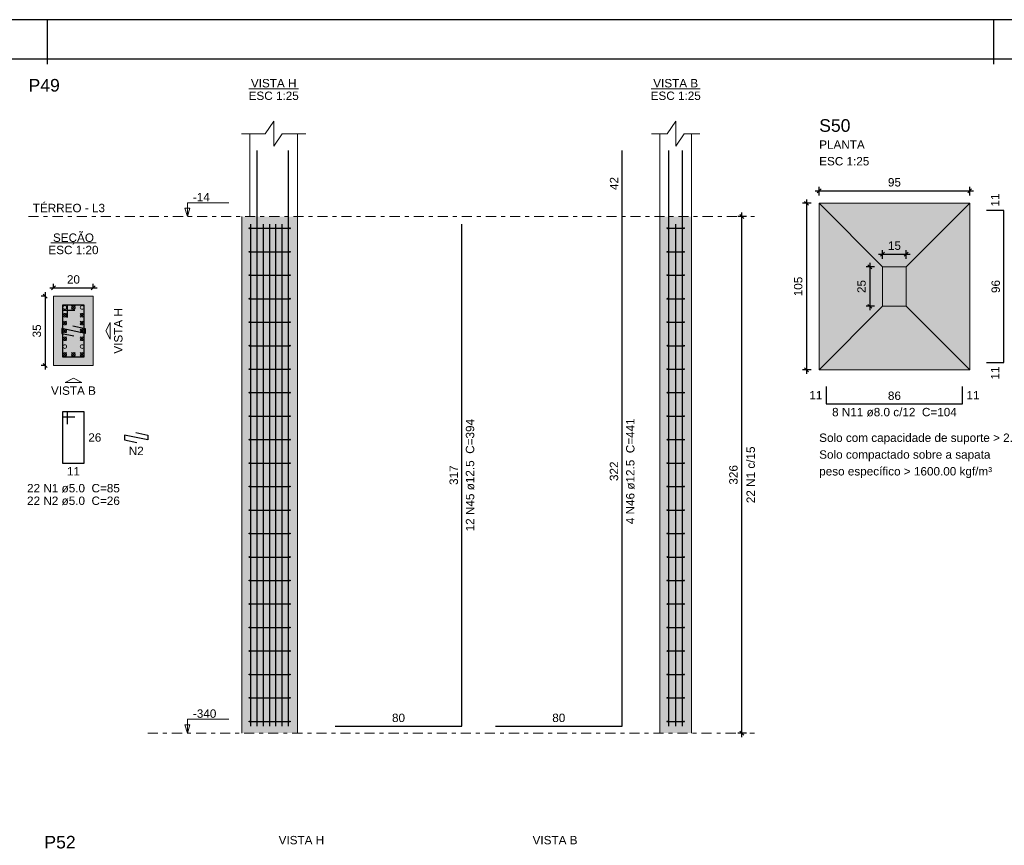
# Model space of a CAD drawing. Header units: millimetres. Extents: x 0 to 119, y 0 to 84.
# Tile 8 of 16: x 20 to 45, y 63 to 84. Entities that reach past the tile are written whole.
import ezdxf

# ---------------------------------------------------------------- set-up
doc = ezdxf.new("R2010")
doc.units = ezdxf.units.MM
doc.header["$MEASUREMENT"] = 0
doc.linetypes.add('DASHDOT', pattern=[2.54, 1.27, -0.635, 0, -0.635])
doc.linetypes.add('NULL', pattern=[0])
doc.layers.get('0').update_dxf_attribs({"lineweight": 18})
for name, color, linetype, lineweight in [('Descrição da armadura', 7, 'Continuous', 0), ('DT-Armadura', 2, 'Continuous', 30), ('DT-Barras na forma', 2, 'Continuous', 30), ('DT-Barras no corte', 5, 'Continuous', 5), ('DT-Barras rebatidas', 2, 'Continuous', 30), ('DT-Cotas', 9, 'Continuous', 5), ('DT-Estribos na forma', 2, 'Continuous', 30), ('DT-Forma', 5, 'Continuous', 5), ('DT-Hachura sapatas em planta', 43, 'Continuous', 5), ('DT-Hachura seção pilares', 254, 'Continuous', 5), ('DT-Hachura vista pilares', 254, 'Continuous', 5), ('DT-Pontilhado', 9, 'DASHDOT', 5), ('DT-Textos', 7, 'Continuous', 5), ('DT-Título', 3, 'Continuous', 20), ('Textos armaduras', 7, 'Continuous', 0)]:
    doc.layers.add(name, color=color, linetype=linetype, lineweight=lineweight)
doc.layers.add('SEDUC_MARF', color=1, linetype='Continuous')
doc.layers.add('SEDUC_MARGG', color=7, linetype='Continuous')
doc.styles.add('Arial', font='txt')
doc.dimstyles.new('UM_20.000000', dxfattribs={"dimtxt": 0.18, "dimasz": 0.1, "dimexe": 0.1, "dimexo": 0.2, "dimgap": 0, "dimtad": 1, "dimtih": 1, "dimtoh": 1, "dimdec": 1, "dimlfac": 20, "dimzin": 0, "dimdsep": 46, "dimtxsty": 'Standard', "dimcen": 0.09, "dimdle": 0.1, "dimadec": 1, "dimazin": 2, "dimtfac": 1, "dimtdec": 4, "dimtofl": 0, "dimtmove": 0, "dimatfit": 3, "dimfxl": 1, "dimtolj": 1, "dimarcsym": 0})
doc.dimstyles.new('UM_25.000000', dxfattribs={"dimtxt": 0.18, "dimasz": 0.1, "dimexe": 0.1, "dimexo": 0.2, "dimgap": 0, "dimtad": 1, "dimtih": 1, "dimtoh": 1, "dimdec": 1, "dimlfac": 25, "dimzin": 0, "dimdsep": 46, "dimtxsty": 'Standard', "dimcen": 0.09, "dimdle": 0.1, "dimadec": 1, "dimazin": 2, "dimtfac": 1, "dimtdec": 4, "dimtofl": 0, "dimtmove": 0, "dimatfit": 3, "dimfxl": 1, "dimtolj": 1, "dimarcsym": 0})

# ---------------------------------------------------------------- blocks, each defined once
blk = doc.blocks.new('_Oblique')
at = {"color": 0, "linetype": 'ByBlock', "lineweight": -2}
blk.add_line((-0.5, -0.5), (0.5, 0.5), dxfattribs=at)
blk = doc.blocks.new('*D6')
at = {"layer": 'Defpoints', "color": 0}
for p in [(21.166567, 77.119735), (20.954767, 75.369735), (21.166567, 75.369735)]:
    blk.add_point(p, dxfattribs=at)
at = {"layer": 'DT-Cotas', "color": 0, "lineweight": -2}
for p, q in [((20.966567, 77.119735), (20.854767, 77.119735)), ((20.954767, 77.219735), (20.954767, 75.269735)), ((20.966567, 75.369735), (20.854767, 75.369735))]:
    blk.add_line(p, q, dxfattribs=at)
at = {"layer": 'DT-Cotas', "color": 0, "lineweight": -2, "xscale": 0.1, "yscale": 0.1, "zscale": 0.1}
for p, rotation in [((20.954767, 77.119735), 90), ((20.954767, 75.369735), 270)]:
    blk.add_blockref('_Oblique', p, dxfattribs=dict(at, rotation=rotation))
at = {"layer": 'DT-Cotas', "color": 7, "insert": (20.742967, 76.244735), "char_height": 0.2118, "attachment_point": 5, "rotation": 90, "style": 'Arial'}
blk.add_mtext('\\A1;35', dxfattribs=at)
blk = doc.blocks.new('*D7')
at = {"layer": 'Defpoints', "color": 0}
for p in [(21.166567, 77.119735), (22.166567, 77.331535), (22.166567, 77.119735)]:
    blk.add_point(p, dxfattribs=at)
at = {"layer": 'DT-Cotas', "color": 0, "lineweight": -2}
for p, q in [((21.166567, 77.319735), (21.166567, 77.431535)), ((22.166567, 77.319735), (22.166567, 77.431535)), ((21.066567, 77.331535), (22.266567, 77.331535))]:
    blk.add_line(p, q, dxfattribs=at)
at = {"layer": 'DT-Cotas', "color": 0, "lineweight": -2, "xscale": 0.1, "yscale": 0.1, "zscale": 0.1, "rotation": 180}
blk.add_blockref('_Oblique', (21.166567, 77.331535), dxfattribs=at)
at = {"layer": 'DT-Cotas', "color": 0, "lineweight": -2, "xscale": 0.1, "yscale": 0.1, "zscale": 0.1}
blk.add_blockref('_Oblique', (22.166567, 77.331535), dxfattribs=at)
at = {"layer": 'DT-Cotas', "color": 7, "insert": (21.666567, 77.543335), "char_height": 0.2118, "attachment_point": 5, "rotation": 0.0057296, "style": 'Arial'}
blk.add_mtext('\\A1;20', dxfattribs=at)
blk = doc.blocks.new('*D8')
at = {"layer": 'Defpoints', "color": 0}
for p in [(38.547778, 79.131835), (38.865478, 79.131835), (38.865478, 66.091835)]:
    blk.add_point(p, dxfattribs=at)
at = {"layer": 'DT-Cotas', "color": 0, "lineweight": -2}
for p, q in [((38.665478, 79.131835), (38.447778, 79.131835)), ((38.547778, 65.991835), (38.547778, 79.231835)), ((38.665478, 66.091835), (38.447778, 66.091835))]:
    blk.add_line(p, q, dxfattribs=at)
at = {"layer": 'DT-Cotas', "color": 0, "lineweight": -2, "xscale": 0.1, "yscale": 0.1, "zscale": 0.1}
for p, rotation in [((38.547778, 79.131835), 90), ((38.547778, 66.091835), 270)]:
    blk.add_blockref('_Oblique', p, dxfattribs=dict(at, rotation=rotation))
at = {"layer": 'DT-Cotas', "color": 7, "insert": (38.335978, 72.611835), "char_height": 0.2118, "attachment_point": 5, "rotation": 90, "style": 'Arial'}
blk.add_mtext('\\A1;326', dxfattribs=at)
blk = doc.blocks.new('*D9')
at = {"layer": 'Defpoints', "color": 0}
for p in [(38.547778, 79.131835), (38.865478, 79.131835), (38.865478, 66.091835)]:
    blk.add_point(p, dxfattribs=at)
at = {"layer": 'DT-Cotas', "color": 0, "lineweight": -2}
for p, q in [((38.665478, 79.131835), (38.447778, 79.131835)), ((38.547778, 65.991835), (38.547778, 79.231835)), ((38.665478, 66.091835), (38.447778, 66.091835))]:
    blk.add_line(p, q, dxfattribs=at)
at = {"layer": 'DT-Cotas', "color": 0, "lineweight": -2, "xscale": 0.1, "yscale": 0.1, "zscale": 0.1}
for p, rotation in [((38.547778, 79.131835), 90), ((38.547778, 66.091835), 270)]:
    blk.add_blockref('_Oblique', p, dxfattribs=dict(at, rotation=rotation))
blk = doc.blocks.new('*D21')
at = {"layer": 'Defpoints', "color": 0}
for p in [(40.500878, 79.465408), (40.183178, 75.265408), (40.500878, 75.265408)]:
    blk.add_point(p, dxfattribs=at)
at = {"layer": 'DT-Cotas', "color": 0, "lineweight": -2}
for p, q in [((40.300878, 79.465408), (40.083178, 79.465408)), ((40.183178, 79.565408), (40.183178, 75.165408)), ((40.300878, 75.265408), (40.083178, 75.265408))]:
    blk.add_line(p, q, dxfattribs=at)
at = {"layer": 'DT-Cotas', "color": 0, "lineweight": -2, "xscale": 0.1, "yscale": 0.1, "zscale": 0.1}
for p, rotation in [((40.183178, 79.465408), 90), ((40.183178, 75.265408), 270)]:
    blk.add_blockref('_Oblique', p, dxfattribs=dict(at, rotation=rotation))
at = {"layer": 'DT-Cotas', "color": 7, "insert": (39.971378, 77.365408), "char_height": 0.2118, "attachment_point": 5, "rotation": 90, "style": 'Arial'}
blk.add_mtext('\\A1;105', dxfattribs=at)
blk = doc.blocks.new('*D22')
at = {"layer": 'Defpoints', "color": 0}
for p in [(44.300878, 79.783108), (40.500878, 79.465408), (44.300878, 79.465408)]:
    blk.add_point(p, dxfattribs=at)
at = {"layer": 'DT-Cotas', "color": 0, "lineweight": -2}
for p, q in [((40.500878, 79.665408), (40.500878, 79.883108)), ((44.300878, 79.665408), (44.300878, 79.883108)), ((40.400878, 79.783108), (44.400878, 79.783108))]:
    blk.add_line(p, q, dxfattribs=at)
at = {"layer": 'DT-Cotas', "color": 0, "lineweight": -2, "xscale": 0.1, "yscale": 0.1, "zscale": 0.1, "rotation": 180}
blk.add_blockref('_Oblique', (40.500878, 79.783108), dxfattribs=at)
at = {"layer": 'DT-Cotas', "color": 0, "lineweight": -2, "xscale": 0.1, "yscale": 0.1, "zscale": 0.1}
blk.add_blockref('_Oblique', (44.300878, 79.783108), dxfattribs=at)
at = {"layer": 'DT-Cotas', "color": 7, "insert": (42.400878, 79.994908), "char_height": 0.2118, "attachment_point": 5, "rotation": 0.0057296, "style": 'Arial'}
blk.add_mtext('\\A1;95', dxfattribs=at)
blk = doc.blocks.new('*D23')
at = {"layer": 'Defpoints', "color": 0}
for p in [(42.100878, 77.865408), (41.783178, 76.865408), (42.100878, 76.865408)]:
    blk.add_point(p, dxfattribs=at)
at = {"layer": 'DT-Cotas', "color": 0, "lineweight": -2}
for p, q in [((41.900878, 77.865408), (41.683178, 77.865408)), ((41.783178, 77.965408), (41.783178, 76.765408)), ((41.900878, 76.865408), (41.683178, 76.865408))]:
    blk.add_line(p, q, dxfattribs=at)
at = {"layer": 'DT-Cotas', "color": 0, "lineweight": -2, "xscale": 0.1, "yscale": 0.1, "zscale": 0.1}
for p, rotation in [((41.783178, 77.865408), 90), ((41.783178, 76.865408), 270)]:
    blk.add_blockref('_Oblique', p, dxfattribs=dict(at, rotation=rotation))
at = {"layer": 'DT-Cotas', "color": 7, "insert": (41.571378, 77.365408), "char_height": 0.2118, "attachment_point": 5, "rotation": 90, "style": 'Arial'}
blk.add_mtext('\\A1;25', dxfattribs=at)
blk = doc.blocks.new('*D24')
at = {"layer": 'Defpoints', "color": 0}
for p in [(42.700878, 78.183108), (42.100878, 77.865408), (42.700878, 77.865408)]:
    blk.add_point(p, dxfattribs=at)
at = {"layer": 'DT-Cotas', "color": 0, "lineweight": -2}
for p, q in [((42.000878, 78.183108), (42.800878, 78.183108)), ((42.100878, 78.065408), (42.100878, 78.283108)), ((42.700878, 78.065408), (42.700878, 78.283108))]:
    blk.add_line(p, q, dxfattribs=at)
at = {"layer": 'DT-Cotas', "color": 0, "lineweight": -2, "xscale": 0.1, "yscale": 0.1, "zscale": 0.1, "rotation": 180}
blk.add_blockref('_Oblique', (42.100878, 78.183108), dxfattribs=at)
at = {"layer": 'DT-Cotas', "color": 0, "lineweight": -2, "xscale": 0.1, "yscale": 0.1, "zscale": 0.1}
blk.add_blockref('_Oblique', (42.700878, 78.183108), dxfattribs=at)
at = {"layer": 'DT-Cotas', "color": 7, "insert": (42.400878, 78.394908), "char_height": 0.2118, "attachment_point": 5, "rotation": 0.0057296, "style": 'Arial'}
blk.add_mtext('\\A1;15', dxfattribs=at)

msp = doc.modelspace()

# ---------------------------------------------------------------- hatches: boundary and pattern name
at = {"layer": 'DT-Hachura sapatas em planta', "linetype": 'Continuous'}
msp.add_hatch(color=43, dxfattribs=at).paths.add_polyline_path([(40.5009, 75.2654), (44.3009, 75.2654), (44.3009, 79.4654), (40.5009, 79.4654), (40.5009, 75.2654)])
at = {"layer": 'DT-Hachura seção pilares', "linetype": 'Continuous'}
msp.add_hatch(color=254, dxfattribs=at).paths.add_polyline_path([(21.1666, 75.3697), (21.1666, 75.3697), (22.1666, 75.3697), (22.1666, 77.1197), (21.1666, 77.1197), (21.1666, 75.3697)])
at = {"layer": 'DT-Hachura vista pilares', "linetype": 'Continuous'}
for points in [[(25.9236, 66.0918), (25.9236, 79.1318), (27.3236, 79.1318), (27.3236, 66.0918), (25.9236, 66.0918)], [(36.477, 66.0918), (36.477, 79.1318), (37.277, 79.1318), (37.277, 66.0918), (36.477, 66.0918)]]:
    msp.add_hatch(color=254, dxfattribs=at).paths.add_polyline_path(points)

# ---------------------------------------------------------------- linework, layer by layer
at = {"layer": 'DT-Armadura'}
for points in [[(44.7245, 75.4454), (45.1645, 75.4454), (45.1645, 79.2854), (44.7245, 79.2854)], [(40.6809, 74.8418), (40.6809, 74.4018), (44.1209, 74.4018), (44.1209, 74.8418)]]:
    msp.add_lwpolyline(points, dxfattribs=at)
at = {"layer": 'DT-Barras na forma'}
for points in [[(26.3069, 66.2718), (26.3069, 79.1318), (26.3069, 80.7997)], [(27.0986, 66.2718), (27.0986, 79.1318), (27.0986, 80.7997)], [(36.702, 66.2718), (36.702, 79.1318), (36.702, 80.7997)], [(37.052, 66.2718), (37.052, 79.1318), (37.052, 80.7997)], [(26.1486, 66.2718), (26.1486, 78.9358)], [(26.4652, 66.2718), (26.4652, 78.9358)], [(26.6236, 66.2718), (26.6236, 78.9358)], [(26.7819, 66.2718), (26.7819, 78.9358)], [(26.9402, 66.2718), (26.9402, 78.9358)], [(36.702, 66.2718), (36.702, 78.9358)], [(36.877, 66.2718), (36.877, 78.9358)], [(37.052, 66.2718), (37.052, 78.9358)], [(21.5166, 76.5822), (21.5166, 76.8947), (21.3916, 76.8947), (21.3916, 75.5947), (21.9416, 75.5947), (21.9416, 76.8947), (21.3916, 76.8947), (21.3916, 76.7697), (21.7041, 76.7697)], [(21.6547, 76.3723), (21.9603, 76.3072), (21.9603, 76.1822), (21.3728, 76.3072), (21.3728, 76.1822), (21.6785, 76.1172)]]:
    msp.add_lwpolyline(points, dxfattribs=at)
at = {"layer": 'DT-Barras no corte'}
for p, q in [((21.6197, 76.7916), (21.7134, 76.8854)), ((21.6197, 76.8854), (21.7134, 76.7916)), ((21.4009, 76.5937), (21.4947, 76.6874)), ((21.4009, 76.6874), (21.4947, 76.5937)), ((21.8384, 76.5937), (21.9322, 76.6874)), ((21.8384, 76.6874), (21.9322, 76.5937)), ((21.4009, 76.3958), (21.4947, 76.4895)), ((21.4009, 76.4895), (21.4947, 76.3958)), ((21.8384, 76.3958), (21.9322, 76.4895)), ((21.8384, 76.4895), (21.9322, 76.3958)), ((21.4009, 76.1979), (21.4947, 76.2916)), ((21.4009, 76.2916), (21.4947, 76.1979)), ((21.4009, 75.9999), (21.4947, 76.0937)), ((21.4009, 76.0937), (21.4947, 75.9999)), ((21.8384, 76.1979), (21.9322, 76.2916)), ((21.8384, 76.2916), (21.9322, 76.1979)), ((21.8384, 75.9999), (21.9322, 76.0937)), ((21.8384, 76.0937), (21.9322, 75.9999)), ((21.4009, 75.6041), (21.4947, 75.6979)), ((21.4009, 75.6979), (21.4947, 75.6041)), ((21.6197, 75.6041), (21.7134, 75.6979)), ((21.6197, 75.6979), (21.7134, 75.6041)), ((21.8384, 75.6041), (21.9322, 75.6979)), ((21.8384, 75.6979), (21.9322, 75.6041))]:
    msp.add_line(p, q, dxfattribs=at)
for centre in [(21.4478, 76.8385), (21.6666, 76.8385), (21.8853, 76.8385), (21.4478, 76.6406), (21.8853, 76.6406), (21.4478, 76.4427), (21.8853, 76.4427), (21.4478, 76.2447), (21.4478, 76.0468), (21.8853, 76.2447), (21.8853, 76.0468), (21.4478, 75.8489), (21.8853, 75.8489), (21.4478, 75.651), (21.6666, 75.651), (21.8853, 75.651)]:
    msp.add_circle(centre, 0.0469, dxfattribs=at)
at = {"layer": 'DT-Barras rebatidas'}
for points in [[(32.3239, 66.2718), (35.5239, 66.2718), (35.5239, 79.1318), (35.5239, 80.7997)], [(28.2767, 66.2718), (31.4767, 66.2718), (31.4767, 78.9358)], [(21.5166, 73.8923), (21.5166, 74.2048), (21.3916, 74.2048), (21.3916, 72.9048), (21.9416, 72.9048), (21.9416, 74.2048), (21.3916, 74.2048), (21.3916, 74.0798), (21.7041, 74.0798)], [(23.2409, 73.6824), (23.5466, 73.6173), (23.5466, 73.4923), (22.9591, 73.6173), (22.9591, 73.4923), (23.2648, 73.4273)]]:
    msp.add_lwpolyline(points, dxfattribs=at)
at = {"layer": 'DT-Estribos na forma'}
for p, q in [((26.1136, 78.8355), (27.1336, 78.8355)), ((36.667, 78.8355), (37.087, 78.8355)), ((26.1136, 78.2427), (27.1336, 78.2427)), ((36.667, 78.2427), (37.087, 78.2427)), ((26.1136, 77.65), (27.1336, 77.65)), ((36.667, 77.65), (37.087, 77.65)), ((26.1136, 77.0573), (27.1336, 77.0573)), ((36.667, 77.0573), (37.087, 77.0573)), ((26.1136, 76.4646), (27.1336, 76.4646)), ((36.667, 76.4646), (37.087, 76.4646)), ((26.1136, 75.8718), (27.1336, 75.8718)), ((36.667, 75.8718), (37.087, 75.8718)), ((26.1136, 75.2791), (27.1336, 75.2791)), ((36.667, 75.2791), (37.087, 75.2791)), ((26.1136, 74.6864), (27.1336, 74.6864)), ((36.667, 74.6864), (37.087, 74.6864)), ((26.1136, 74.0937), (27.1336, 74.0937)), ((36.667, 74.0937), (37.087, 74.0937)), ((26.1136, 73.5009), (27.1336, 73.5009)), ((36.667, 73.5009), (37.087, 73.5009)), ((26.1136, 72.9082), (27.1336, 72.9082)), ((36.667, 72.9082), (37.087, 72.9082)), ((26.1136, 72.3155), (27.1336, 72.3155)), ((36.667, 72.3155), (37.087, 72.3155)), ((26.1136, 71.7227), (27.1336, 71.7227)), ((36.667, 71.7227), (37.087, 71.7227)), ((26.1136, 71.13), (27.1336, 71.13)), ((36.667, 71.13), (37.087, 71.13)), ((26.1136, 70.5373), (27.1336, 70.5373)), ((36.667, 70.5373), (37.087, 70.5373)), ((26.1136, 69.9446), (27.1336, 69.9446)), ((36.667, 69.9446), (37.087, 69.9446)), ((26.1136, 69.3518), (27.1336, 69.3518)), ((36.667, 69.3518), (37.087, 69.3518)), ((26.1136, 68.7591), (27.1336, 68.7591)), ((36.667, 68.7591), (37.087, 68.7591)), ((26.1136, 68.1664), (27.1336, 68.1664)), ((36.667, 68.1664), (37.087, 68.1664)), ((26.1136, 67.5737), (27.1336, 67.5737)), ((36.667, 67.5737), (37.087, 67.5737)), ((26.1136, 66.9809), (27.1336, 66.9809)), ((36.667, 66.9809), (37.087, 66.9809)), ((26.1136, 66.3882), (27.1336, 66.3882)), ((36.667, 66.3882), (37.087, 66.3882))]:
    msp.add_line(p, q, dxfattribs=at)
for centre in [(26.1136, 78.8355), (27.1336, 78.8355), (36.667, 78.8355), (37.087, 78.8355), (26.1136, 78.2427), (27.1336, 78.2427), (36.667, 78.2427), (37.087, 78.2427), (26.1136, 77.65), (27.1336, 77.65), (36.667, 77.65), (37.087, 77.65), (26.1136, 77.0573), (27.1336, 77.0573), (36.667, 77.0573), (37.087, 77.0573), (26.1136, 76.4646), (27.1336, 76.4646), (36.667, 76.4646), (37.087, 76.4646), (26.1136, 75.8718), (27.1336, 75.8718), (36.667, 75.8718), (37.087, 75.8718), (26.1136, 75.2791), (27.1336, 75.2791), (36.667, 75.2791), (37.087, 75.2791), (26.1136, 74.6864), (27.1336, 74.6864), (36.667, 74.6864), (37.087, 74.6864), (26.1136, 74.0937), (27.1336, 74.0937), (36.667, 74.0937), (37.087, 74.0937), (26.1136, 73.5009), (27.1336, 73.5009), (36.667, 73.5009), (37.087, 73.5009), (26.1136, 72.9082), (27.1336, 72.9082), (36.667, 72.9082), (37.087, 72.9082), (26.1136, 72.3155), (27.1336, 72.3155), (36.667, 72.3155), (37.087, 72.3155), (26.1136, 71.7227), (27.1336, 71.7227), (36.667, 71.7227), (37.087, 71.7227), (26.1136, 71.13), (27.1336, 71.13), (36.667, 71.13), (37.087, 71.13), (26.1136, 70.5373), (27.1336, 70.5373), (36.667, 70.5373), (37.087, 70.5373), (26.1136, 69.9446), (27.1336, 69.9446), (36.667, 69.9446), (37.087, 69.9446), (26.1136, 69.3518), (27.1336, 69.3518), (36.667, 69.3518), (37.087, 69.3518), (26.1136, 68.7591), (27.1336, 68.7591), (36.667, 68.7591), (37.087, 68.7591), (26.1136, 68.1664), (27.1336, 68.1664), (36.667, 68.1664), (37.087, 68.1664), (26.1136, 67.5737), (27.1336, 67.5737), (36.667, 67.5737), (37.087, 67.5737), (26.1136, 66.9809), (27.1336, 66.9809), (36.667, 66.9809), (37.087, 66.9809), (26.1136, 66.3882), (27.1336, 66.3882), (36.667, 66.3882), (37.087, 66.3882)]:
    msp.add_circle(centre, 0.01, dxfattribs=at)
at = {"layer": 'DT-Forma'}
for p, q in [((26.1236, 79.1318), (26.1236, 81.2233)), ((27.3236, 79.1318), (27.3236, 81.2233)), ((36.477, 79.1318), (36.477, 81.2233)), ((37.277, 79.1318), (37.277, 81.2233)), ((40.5009, 79.4654), (42.1009, 77.8654)), ((44.3009, 79.4654), (42.7009, 77.8654)), ((25.9236, 66.0918), (25.9236, 79.1318)), ((27.3236, 66.0918), (27.3236, 79.1318)), ((36.477, 66.0918), (36.477, 79.1318)), ((37.277, 66.0918), (37.277, 79.1318)), ((40.5009, 75.2654), (42.1009, 76.8654)), ((40.5009, 75.2654), (42.1009, 76.8654)), ((44.3009, 75.2654), (42.7009, 76.8654))]:
    msp.add_line(p, q, dxfattribs=at)
for points in [[(25.9118, 81.2233), (26.5118, 81.2233), (26.7236, 81.541), (26.7236, 80.9056), (26.9354, 81.2233), (27.5354, 81.2233)], [(36.2652, 81.2233), (36.6652, 81.2233), (36.877, 81.541), (36.877, 80.9056), (37.0888, 81.2233), (37.4888, 81.2233)]]:
    msp.add_lwpolyline(points, dxfattribs=at)
for points in [[(40.5009, 75.2654), (44.3009, 75.2654), (44.3009, 79.4654), (40.5009, 79.4654), (40.5009, 75.2654)], [(42.1009, 76.8654), (42.7009, 76.8654), (42.7009, 77.8654), (42.1009, 77.8654), (42.1009, 76.8654)], [(21.1666, 75.3697), (22.1666, 75.3697), (22.1666, 77.1197), (21.1666, 77.1197), (21.1666, 75.3697)]]:
    msp.add_lwpolyline(points, close=True, dxfattribs=at)
at = {"layer": 'DT-Pontilhado', "ltscale": 0.2}
for p, q in [((20.5329, 79.1318), (38.8655, 79.1318)), ((23.5466, 66.0918), (38.8655, 66.0918))]:
    msp.add_line(p, q, dxfattribs=at)
at = {"layer": 'DT-Textos'}
for p, q in [((26.0937, 82.3564), (27.3534, 82.3564)), ((36.2553, 82.3564), (37.4987, 82.3564)), ((21.0944, 78.4647), (22.2388, 78.4647))]:
    msp.add_line(p, q, dxfattribs=at)
for points in [[(24.5441, 79.1318), (24.6076, 79.3436), (24.4805, 79.3436), (24.5441, 79.1318), (24.5441, 79.4818), (25.5941, 79.4818)], [(24.5441, 66.0918), (24.6076, 66.3036), (24.4805, 66.3036), (24.5441, 66.0918), (24.5441, 66.4418), (25.5941, 66.4418)]]:
    msp.add_lwpolyline(points, dxfattribs=at)
for points in [[(22.5902, 76.2447), (22.5902, 76.0329), (22.4843, 76.2447), (22.5902, 76.4565), (22.5902, 76.2447)], [(21.6666, 74.9461), (21.4548, 74.9461), (21.6666, 75.052), (21.8784, 74.9461), (21.6666, 74.9461)]]:
    msp.add_lwpolyline(points, close=True, dxfattribs=at)
at = {"layer": 'SEDUC_MARF'}
for p, q in [((21.0015, 84.1), (21.0015, 82.9804)), ((44.9015, 84.1), (44.9015, 82.9804))]:
    msp.add_line(p, q, dxfattribs=at)
msp.add_lwpolyline([(118.9, 84.1), (0, 84.1), (0, 0), (118.9, 0)], close=True, dxfattribs=at)
at = {"layer": 'SEDUC_MARGG'}
msp.add_lwpolyline([(2.5, 1), (117.9, 1), (117.9, 83.1), (2.5, 83.1), (2.5, 1)], dxfattribs=at)

# ---------------------------------------------------------------- texts
at = {"layer": 'Descrição da armadura', "linetype": 'NULL', "char_height": 0.2118, "attachment_point": 8, "line_spacing_factor": 0.9, "style": 'Arial'}
for s, insert, width in [('8 N11 ø8.0 c/12  C=104', (42.4005, 74.0839), 6.174395), ('N2', (23.253, 73.1099), 0.741426), ('22 N1 ø5.0  C=85', (21.667, 72.1639), 4.594404), ('22 N2 ø5.0  C=26', (21.667, 71.8459), 4.634404)]:
    msp.add_mtext(s, dxfattribs=dict(at, insert=insert, width=width))
at = {"layer": 'Descrição da armadura', "linetype": 'NULL', "char_height": 0.2118, "attachment_point": 8, "rotation": 90.00021, "line_spacing_factor": 0.9, "style": 'Arial'}
for s, insert, width in [('12 N45 ø12.5  C=394', (31.7941, 72.604), 5.562109), ('4 N46 ø12.5  C=441', (35.8411, 72.702), 5.239541), ('22 N1 c/15', (38.8795, 72.6118), 2.845127)]:
    msp.add_mtext(s, dxfattribs=dict(at, insert=insert, width=width))
at = {"layer": 'DT-Textos', "linetype": 'NULL', "char_height": 0.2118, "line_spacing_factor": 0.798, "style": 'Arial'}
for s, insert, width, attachment_point in [('VISTA H', (26.724, 82.3879), 2.255996, 8), ('VISTA B', (36.877, 82.3879), 2.223994, 8), ('ESC 1:25', (26.724, 82.0709), 2.482559, 8), ('ESC 1:25', (36.877, 82.0709), 2.482559, 8), ('PLANTA', (40.5005, 80.8419), 2.256279, 7), ('ESC 1:25', (40.5005, 80.4189), 2.482559, 7), ('TÉRREO - L3', (20.639, 79.2379), 3.577422, 7), ('-14', (24.684, 79.5169), 0.838281, 7), ('SEÇÃO', (21.667, 78.427), 2.030566, 8), ('ESC 1:20', (21.667, 78.1789), 2.482559, 8), ('VISTA B', (21.667, 74.6289), 2.223994, 8), ('Solo com capacidade de suporte > 2.30 kgf/cm²', (40.5005, 73.379), 12.299795, 7), ('Solo compactado sobre a sapata', (40.5005, 72.955), 8.479951, 7), ('peso específico > 1600.00 kgf/m³', (40.5005, 72.532), 8.560098, 7), ('-340', (24.684, 66.4769), 1.16085, 7), ('VISTA H', (27.424, 63.2832), 2.255996, 8), ('VISTA B', (33.83, 63.2832), 2.223994, 8)]:
    msp.add_mtext(s, dxfattribs=dict(at, insert=insert, width=width, attachment_point=attachment_point))
at = {"layer": 'DT-Textos', "linetype": 'NULL', "insert": (22.9081, 76.245), "char_height": 0.2118, "width": 2.255996, "attachment_point": 8, "rotation": 90.00021, "line_spacing_factor": 0.798, "style": 'Arial'}
msp.add_mtext('VISTA H', dxfattribs=at)
at = {"layer": 'DT-Título', "linetype": 'NULL', "char_height": 0.3177, "width": 1.565781, "attachment_point": 7, "line_spacing_factor": 0.798, "style": 'Arial'}
for s, insert in [('P49', (20.533, 82.2818)), ('S50', (40.5005, 81.2658)), ('P52', (20.933, 63.1771))]:
    msp.add_mtext(s, dxfattribs=dict(at, insert=insert))
at = {"layer": 'Textos armaduras', "linetype": 'NULL', "char_height": 0.2118, "rotation": 90.00021, "line_spacing_factor": 0.9, "style": 'Arial'}
for s, insert, width, attachment_point in [('42', (35.4266, 79.9658), 1.045137, 8), ('11', (45.0504, 79.3854), 1.045137, 7), ('96', (45.0672, 77.3654), 1.045137, 8), ('11', (44.8386, 75.3454), 1.045137, 3), ('322', (35.4266, 72.7018), 1.367705, 8), ('317', (31.3794, 72.6038), 1.367705, 8)]:
    msp.add_mtext(s, dxfattribs=dict(at, insert=insert, width=width, attachment_point=attachment_point))
at = {"layer": 'Textos armaduras', "linetype": 'NULL', "char_height": 0.2118, "width": 1.045137, "line_spacing_factor": 0.9, "style": 'Arial'}
for s, insert, attachment_point in [('11', (40.5809, 74.5159), 9), ('86', (42.4009, 74.4991), 8), ('11', (44.2209, 74.7277), 1), ('26', (22.0416, 73.6607), 1), ('11', (21.6666, 72.8075), 2), ('80', (29.8767, 66.3691), 8), ('80', (33.9239, 66.3691), 8)]:
    msp.add_mtext(s, dxfattribs=dict(at, insert=insert, attachment_point=attachment_point))

# ---------------------------------------------------------------- dimensions: what is measured, and where the dimension line sits
at = {"layer": 'DT-Cotas'}
for base, p1, p2, dimstyle, override, picture, middle in [((44.3009, 79.7831), (40.5009, 79.4654), (44.3009, 79.4654), 'UM_25.000000', {"dimtxt": 0.2118, "dimasz": 0.1, "dimexe": 0.1, "dimexo": 0.2, "dimtad": 1, "dimtih": 0, "dimtoh": 0, "dimdec": 1, "dimlfac": 25, "dimzin": 8, "dimtxsty": 'Arial', "dimblk": 'Oblique', "dimblk1": 'Oblique', "dimblk2": 'Oblique', "dimsah": 1, "dimdle": 0.1, "dimse1": 0, "dimse2": 0, "dimclrt": 7, "dimadec": 1, "dimazin": 3, "dimtmove": 2, "dimldrblk": 'Oblique'}, '*D22', (42.4009, 79.9949)), ((42.7009, 78.1831), (42.1009, 77.8654), (42.7009, 77.8654), 'UM_25.000000', {"dimtxt": 0.2118, "dimasz": 0.1, "dimexe": 0.1, "dimexo": 0.2, "dimtad": 1, "dimtih": 0, "dimtoh": 0, "dimdec": 1, "dimlfac": 25, "dimzin": 8, "dimtxsty": 'Arial', "dimblk": 'Oblique', "dimblk1": 'Oblique', "dimblk2": 'Oblique', "dimsah": 1, "dimdle": 0.1, "dimse1": 0, "dimse2": 0, "dimclrt": 7, "dimadec": 1, "dimazin": 3, "dimtmove": 2, "dimldrblk": 'Oblique'}, '*D24', (42.4009, 78.3949)), ((22.1666, 77.3315), (21.1666, 77.1197), (22.1666, 77.1197), 'UM_20.000000', {"dimtxt": 0.2118, "dimasz": 0.1, "dimexe": 0.1, "dimexo": 0.2, "dimtad": 1, "dimtih": 0, "dimtoh": 0, "dimdec": 1, "dimlfac": 20, "dimzin": 8, "dimtxsty": 'Arial', "dimblk": 'Oblique', "dimblk1": 'Oblique', "dimblk2": 'Oblique', "dimsah": 1, "dimdle": 0.1, "dimse1": 0, "dimse2": 0, "dimclrt": 7, "dimadec": 1, "dimazin": 3, "dimtmove": 2, "dimldrblk": 'Oblique'}, '*D7', (21.6666, 77.5433))]:
    dim = msp.add_linear_dim(base=base, p1=p1, p2=p2, dimstyle=dimstyle, override=override, dxfattribs=at)
    dim.commit()
    dim.dimension.update_dxf_attribs({"geometry": picture, "text_midpoint": middle, "dimtype": 160, "text_rotation": 0.00573})
for base, p1, p2, dimstyle, override, picture, middle in [((40.1832, 75.2654), (40.5009, 79.4654), (40.5009, 75.2654), 'UM_25.000000', {"dimtxt": 0.2118, "dimasz": 0.1, "dimexe": 0.1, "dimexo": 0.2, "dimtad": 1, "dimtih": 0, "dimtoh": 0, "dimdec": 1, "dimlfac": 25, "dimzin": 8, "dimtxsty": 'Arial', "dimblk": 'Oblique', "dimblk1": 'Oblique', "dimblk2": 'Oblique', "dimsah": 1, "dimdle": 0.1, "dimse1": 0, "dimse2": 0, "dimclrt": 7, "dimadec": 1, "dimazin": 3, "dimtmove": 2, "dimldrblk": 'Oblique'}, '*D21', (39.9714, 77.3654)), ((38.5478, 79.1318), (38.8655, 66.0918), (38.8655, 79.1318), 'UM_25.000000', {"dimtxt": 0.2118, "dimasz": 0.1, "dimexe": 0.1, "dimexo": 0.2, "dimtad": 1, "dimtih": 0, "dimtoh": 0, "dimdec": 1, "dimlfac": 25, "dimzin": 8, "dimtxsty": 'Arial', "dimblk": 'Oblique', "dimblk1": 'Oblique', "dimblk2": 'Oblique', "dimsah": 1, "dimdle": 0.1, "dimse1": 0, "dimse2": 0, "dimclrt": 7, "dimadec": 1, "dimazin": 3, "dimtmove": 2, "dimldrblk": 'Oblique'}, '*D8', (38.336, 72.6118)), ((41.7832, 76.8654), (42.1009, 77.8654), (42.1009, 76.8654), 'UM_25.000000', {"dimtxt": 0.2118, "dimasz": 0.1, "dimexe": 0.1, "dimexo": 0.2, "dimtad": 1, "dimtih": 0, "dimtoh": 0, "dimdec": 1, "dimlfac": 25, "dimzin": 8, "dimtxsty": 'Arial', "dimblk": 'Oblique', "dimblk1": 'Oblique', "dimblk2": 'Oblique', "dimsah": 1, "dimdle": 0.1, "dimse1": 0, "dimse2": 0, "dimclrt": 7, "dimadec": 1, "dimazin": 3, "dimtmove": 2, "dimldrblk": 'Oblique'}, '*D23', (41.5714, 77.3654)), ((20.9548, 75.3697), (21.1666, 77.1197), (21.1666, 75.3697), 'UM_20.000000', {"dimtxt": 0.2118, "dimasz": 0.1, "dimexe": 0.1, "dimexo": 0.2, "dimtad": 1, "dimtih": 0, "dimtoh": 0, "dimdec": 1, "dimlfac": 20, "dimzin": 8, "dimtxsty": 'Arial', "dimblk": 'Oblique', "dimblk1": 'Oblique', "dimblk2": 'Oblique', "dimsah": 1, "dimdle": 0.1, "dimse1": 0, "dimse2": 0, "dimclrt": 7, "dimadec": 1, "dimazin": 3, "dimtmove": 2, "dimldrblk": 'Oblique'}, '*D6', (20.743, 76.2447))]:
    dim = msp.add_linear_dim(base=base, p1=p1, p2=p2, angle=90, dimstyle=dimstyle, override=override, dxfattribs=at)
    dim.commit()
    dim.dimension.update_dxf_attribs({"geometry": picture, "text_midpoint": middle, "dimtype": 160, "text_rotation": 90})
dim = msp.add_linear_dim(base=(38.5478, 79.1318), p1=(38.8655, 66.0918), p2=(38.8655, 79.1318), angle=90, text=' ', dimstyle='UM_25.000000', override={"dimtxt": 0.2118, "dimasz": 0.1, "dimexe": 0.1, "dimexo": 0.2, "dimtad": 1, "dimtih": 0, "dimtoh": 0, "dimdec": 1, "dimlfac": 25, "dimzin": 8, "dimtxsty": 'Arial', "dimblk": 'Oblique', "dimblk1": 'Oblique', "dimblk2": 'Oblique', "dimsah": 1, "dimdle": 0.1, "dimse1": 0, "dimse2": 0, "dimclrt": 256, "dimadec": 1, "dimazin": 3, "dimtmove": 2, "dimldrblk": 'Oblique'}, dxfattribs=at)
dim.commit()
dim.dimension.update_dxf_attribs({"geometry": '*D9', "text_midpoint": (38.4419, 72.6118), "dimtype": 160, "text_rotation": 90})

doc.saveas('drawing.dxf')
